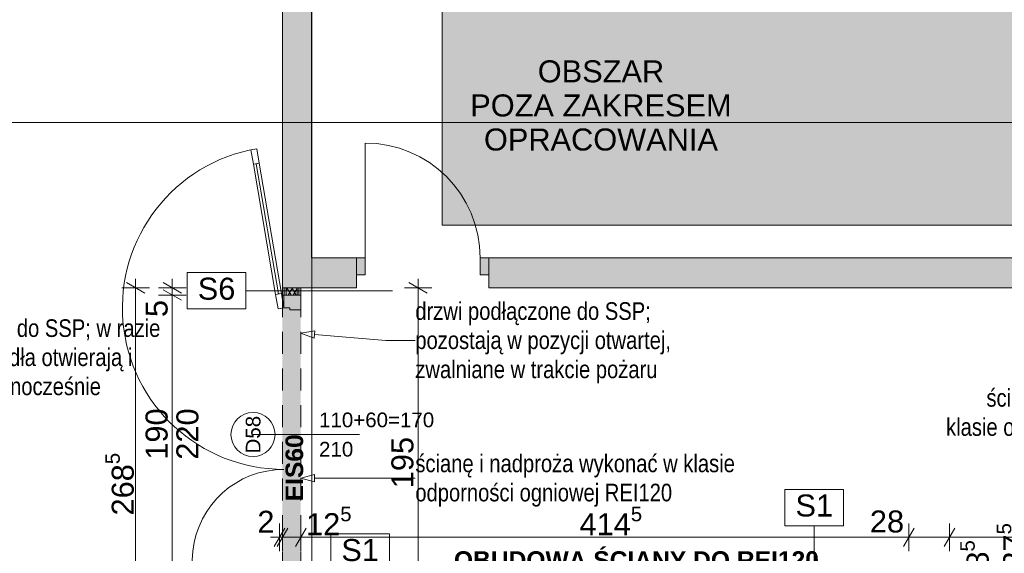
# Paper-space layout 'A-34 RZUT - PIĘTRO 4' of a CAD drawing. Header units: millimetres. Extents: x 0 to 800, y 0 to 550.
# Tile 9 of 15: x 318 to 452, y 256 to 329. Entities that reach past the tile are written whole.
import ezdxf
from ezdxf.xclip import XClip

# ---------------------------------------------------------------- set-up
doc = ezdxf.new("R2010")
doc.units = ezdxf.units.MM
doc.header["$MEASUREMENT"] = 0
doc.header["$XCLIPFRAME"] = 0
for name, pattern in [('DASHDOTX2', [1000, 500, -250, 0, -250]), ('Przer. długie kreski', [2.5, 1.5, -1]), ('PRZERYWANA_DU_A', [550, 350, -200])]:
    doc.linetypes.add(name, pattern=pattern)
for name, color, linetype, lineweight in [('0_Nr_pióra__2', 8, 'Continuous', 13), ('A_wymiary_Nr_pióra__1', 7, 'Continuous', 20), ('A_wymiary_Nr_pióra__2', 8, 'Continuous', 13), ('A_ściany proj_Nr_pióra__1', 7, 'Continuous', 20), ('A_ściany_Nr_pióra__1', 7, 'Continuous', 20), ('Drzwi Archicad_Nr_pióra__1', 7, 'Continuous', 20), ('Drzwi Archicad_Nr_pióra__3', 252, 'Continuous', 13), ('Znaczniki drzwi Archicada_Nr_pióra__3', 252, 'Continuous', 13)]:
    doc.layers.add(name, color=color, linetype=linetype, lineweight=lineweight)
for name, color, linetype, lineweight, true_color in [('A_opis ścian_Nr_pióra__19', 7, 'Continuous', 5, 0x191919), ('A_opis_Nr_pióra__10', 7, 'Continuous', 13, 0x4b4b4b), ('A_opis_Nr_pióra__255', 7, 'Continuous', 15, 0x242424), ('A_opis_Nr_pióra__7', 7, 'Continuous', 18, 0x171717), ('A_opis_Nr_pióra__8', 7, 'Continuous', 13, 0x4c4c4c), ('A_osie_Nr_pióra__16', 7, 'Continuous', 5, 0x0f0f0f), ('A_ppoż proj_Nr_pióra__8', 7, 'Continuous', 13, 0x4c4c4c), ('A_ściany proj_Nr_pióra__21', 7, 'Continuous', 5, 0xb0b0b0)]:
    doc.layers.add(name, color=color, linetype=linetype, lineweight=lineweight, true_color=true_color)
for name, color, linetype in [('A_podrys', 7, 'Continuous'), ('A_ppoż proj', 7, 'Continuous'), ('A_ściany', 7, 'Continuous'), ('A_ściany proj', 7, 'Continuous'), ('Drzwi Archicad', 7, 'Continuous')]:
    doc.layers.add(name, color=color, linetype=linetype)
doc.styles.add('STYL_AUTOMATYCZNY_1', font='arial.ttf')
doc.styles.add('STYL_AUTOMATYCZNY_2', font='ARIALN.TTF')
doc.styles.add('STYL_AUTOMATYCZNY_3', font='arial.ttf')
doc.styles.add('STYL_AUTOMATYCZNY_4', font='arial.ttf')
doc.styles.add('STYL_AUTOMATYCZNY_5', font='arial.ttf')
pattern_1 = [(0, (-3193.2107, -647.6028), (0, 2), [0, -2])]

# ---------------------------------------------------------------- blocks, each defined once
blk = doc.blocks.new('Rysunek_1_1', base_point=(-3193.21, -647.6))
at = {"linetype": 'Continuous', "lineweight": 0, "true_color": 0x484848}
blk.add_hatch(color=251, dxfattribs=at).paths.add_polyline_path([(545.17, 528.17), (375.17, 528.17), (375.17, 300.55), (545.17, 300.55)])
at = {"layer": 'A_ppoż proj', "linetype": 'Continuous', "lineweight": 0, "true_color": 0x121212}
blk.add_hatch(color=250, dxfattribs=at).paths.add_polyline_path([(438.99, 243.17), (438.99, 172.95), (443.89, 172.95), (443.89, 165.25), (438.99, 165.25), (438.99, 161.05), (379.33, 161.05), (379.33, 160.05), (439.99, 160.05), (439.99, 164.85), (444.29, 164.85), (444.29, 173.35), (439.99, 173.35), (439.99, 242.77), (444.31, 242.77), (444.31, 251.37), (438.74, 251.37), (438.74, 253.05), (355.88, 253.05), (355.88, 292.05), (353.38, 292.05), (353.38, 253.05), (352.98, 253.05), (352.98, 238.35), (361.88, 238.35), (361.88, 249.05), (376.83, 249.05), (376.83, 250.05), (361.48, 250.05), (361.48, 238.75), (353.38, 238.75), (353.38, 252.05), (437.74, 252.05), (437.74, 250.97), (443.91, 250.97), (443.91, 243.17)])
at = {"layer": 'A_ściany', "linetype": 'Continuous', "lineweight": 0, "true_color": 0x000000}
for points in [[(357.37, 296.11), (357.37, 422.07), (353.38, 430.17), (353.38, 292.05)], [(357.37, 296.11), (353.38, 292.05), (363.47, 292.05), (363.47, 296.11)], [(381.52, 296.11), (381.52, 292.05), (493.4, 292.05), (493.4, 296.11)]]:
    blk.add_hatch(color=18, dxfattribs=at).paths.add_polyline_path(points)
at = {"layer": 'A_ściany proj', "linetype": 'Continuous', "lineweight": 13}
h = blk.add_hatch(dxfattribs=at)
h.set_pattern_fill('gypsum_0001', color=8, style=0, pattern_type=2)
h.set_pattern_definition(pattern_1)
h.paths.add_polyline_path([(353.38, 292.05), (353.38, 291.05), (353.63, 291.05), (353.63, 292.05)])
h = blk.add_hatch(dxfattribs=at)
h.set_pattern_fill('gypsum_0001', color=8, style=0, pattern_type=2)
h.set_pattern_definition(pattern_1)
h.paths.add_polyline_path([(353.63, 291.05), (353.88, 291.05), (353.88, 292.05), (353.63, 292.05)])
h = blk.add_hatch(dxfattribs=at)
h.set_pattern_fill('batt_insulation_0001', color=8, style=0, pattern_type=2)
h.set_pattern_definition([(60, (-3193.2107, -647.60284), (-0.51961524, 0.3), []), (120, (-3193.2107, -647.60284), (0.51961524, 0.3), [])])
h.paths.add_polyline_path([(353.88, 291.05), (355.38, 291.05), (355.38, 292.05), (353.88, 292.05)])
h = blk.add_hatch(dxfattribs=at)
h.set_pattern_fill('gypsum_0001', color=8, style=0, pattern_type=2)
h.set_pattern_definition(pattern_1)
h.paths.add_polyline_path([(355.38, 291.05), (355.63, 291.05), (355.63, 292.05), (355.38, 292.05)])
h = blk.add_hatch(dxfattribs=at)
h.set_pattern_fill('gypsum_0001', color=8, style=0, pattern_type=2)
h.set_pattern_definition(pattern_1)
h.paths.add_polyline_path([(355.63, 291.05), (355.88, 291.05), (355.88, 292.05), (355.63, 292.05)])
at = {"layer": 'Drzwi Archicad', "linetype": 'Continuous', "lineweight": 0, "true_color": 0xfdfdfd}
for points in [[(363.47, 296.11), (363.47, 293.81), (364.67, 293.81), (364.67, 296.11)], [(381.52, 293.81), (381.52, 296.11), (380.32, 296.11), (380.32, 293.81)]]:
    blk.add_hatch(color=7, dxfattribs=at).paths.add_polyline_path(points)
at = {"layer": '0_Nr_pióra__2', "color": 8, "linetype": 'PRZERYWANA_DU_A', "lineweight": 13, "ltscale": 2, "flags": 128}
blk.add_lwpolyline([(545.17, 300.55), (375.17, 300.55), (375.17, 528.17)], dxfattribs=at)
at = {"layer": 'A_opis ścian_Nr_pióra__19', "color": 250, "linetype": 'Continuous', "lineweight": 5, "ltscale": 2, "true_color": 0x191919}
for p, q in [((348.41, 294.1), (340.41, 294.1)), ((340.41, 294.1), (340.41, 289.15)), ((348.41, 289.15), (348.41, 294.1)), ((348.41, 291.62), (368.41, 291.62)), ((340.41, 289.15), (348.41, 289.15)), ((429.87, 264.56), (421.87, 264.56)), ((421.87, 264.56), (421.87, 259.61)), ((429.87, 259.61), (429.87, 264.56)), ((421.87, 259.61), (429.87, 259.61)), ((425.87, 259.61), (425.87, 239.61)), ((367.98, 258.49), (359.98, 258.49)), ((359.98, 258.49), (359.98, 253.54)), ((367.98, 253.54), (367.98, 258.49))]:
    blk.add_line(p, q, dxfattribs=at)
at = {"layer": 'A_opis_Nr_pióra__255', "color": 250, "linetype": 'Continuous', "lineweight": 15, "ltscale": 2, "true_color": 0x242424}
for p, q in [((355.88, 285.85), (357.79, 286.19)), ((355.88, 285.85), (357.7, 285.19)), ((357.79, 286.19), (357.7, 285.19)), ((357.74, 285.69), (367.47, 284.84)), ((367.47, 284.84), (371.5, 284.84)), ((355.88, 266.1), (357.75, 266.6)), ((355.88, 266.1), (357.75, 265.6)), ((357.75, 266.6), (357.75, 265.6)), ((357.75, 266.1), (371.33, 266.1)), ((371.33, 266.1), (371.5, 266.1))]:
    blk.add_line(p, q, dxfattribs=at)
at = {"layer": 'A_osie_Nr_pióra__16', "color": 250, "linetype": 'DASHDOTX2', "lineweight": 5, "ltscale": 2, "true_color": 0x0f0f0f}
for p, q in [((357.38, 409.46), (357.38, 110.55)), ((545.17, 314.55), (96.77, 314.55))]:
    blk.add_line(p, q, dxfattribs=at)
at = {"layer": 'A_wymiary_Nr_pióra__1', "color": 7, "linetype": 'Continuous', "lineweight": 20, "ltscale": 2}
for p, q in [((334.63, 291.32), (332.13, 292.77)), ((337.13, 292.77), (339.63, 291.32)), ((373.13, 291.32), (370.63, 292.77)), ((339.63, 290.33), (337.13, 291.77)), ((352.26, 256.8), (353.71, 259.3)), ((354.11, 259.3), (352.66, 256.8)), ((356.61, 259.3), (355.16, 256.8)), ((439.47, 259.3), (438.02, 256.8)), ((445.03, 259.3), (443.59, 256.8))]:
    blk.add_line(p, q, dxfattribs=at)
at = {"layer": 'A_wymiary_Nr_pióra__2', "color": 8, "linetype": 'Continuous', "lineweight": 13, "ltscale": 2}
for p, q in [((333.38, 292.05), (333.38, 293.27)), ((338.38, 292.05), (338.38, 293.27)), ((371.88, 292.05), (371.88, 293.27)), ((335.26, 292.05), (331.51, 292.05)), ((333.38, 238.35), (333.38, 292.05)), ((340.26, 292.05), (336.51, 292.05)), ((338.38, 291.05), (338.38, 292.05)), ((373.76, 292.05), (370.01, 292.05)), ((371.88, 253.05), (371.88, 292.05)), ((340.26, 291.05), (336.51, 291.05)), ((338.38, 253.05), (338.38, 291.05)), ((352.98, 256.17), (352.98, 259.92)), ((353.38, 256.17), (353.38, 259.92)), ((355.88, 256.17), (355.88, 259.92)), ((438.74, 256.17), (438.74, 259.92)), ((444.31, 256.17), (444.31, 259.92)), ((351.76, 258.05), (352.98, 258.05)), ((352.98, 258.05), (353.38, 258.05)), ((353.38, 258.05), (355.88, 258.05)), ((355.88, 258.05), (438.74, 258.05)), ((438.74, 258.05), (444.31, 258.05)), ((444.31, 258.05), (485.31, 258.05))]:
    blk.add_line(p, q, dxfattribs=at)
at = {"layer": 'A_ściany proj_Nr_pióra__1', "color": 7, "linetype": 'Continuous', "lineweight": 20, "ltscale": 2, "flags": 128}
for points in [[(353.38, 292.05), (353.38, 291.05)], [(355.88, 291.05), (355.88, 292.05)]]:
    blk.add_lwpolyline(points, dxfattribs=at)
at = {"layer": 'A_ściany proj_Nr_pióra__21', "color": 253, "linetype": 'Continuous', "lineweight": 5, "ltscale": 2, "true_color": 0xb0b0b0}
for p, q in [((353.63, 292.05), (353.63, 291.05)), ((353.88, 292.05), (353.88, 291.05)), ((355.38, 291.05), (355.38, 292.05)), ((355.63, 291.05), (355.63, 292.05)), ((353.58, 291.05), (353.38, 291.05)), ((353.63, 291.05), (353.58, 291.05)), ((353.88, 291.05), (353.63, 291.05)), ((355.38, 291.05), (353.88, 291.05)), ((355.63, 291.05), (355.38, 291.05)), ((355.88, 291.05), (355.63, 291.05))]:
    blk.add_line(p, q, dxfattribs=at)
at = {"layer": 'A_ściany proj_Nr_pióra__21', "color": 253, "linetype": 'Continuous', "lineweight": 5, "ltscale": 2, "true_color": 0xb0b0b0, "flags": 128}
for points in [[(353.38, 292.05), (353.63, 292.05)], [(353.63, 292.05), (353.88, 292.05)], [(353.88, 292.05), (355.38, 292.05)], [(355.38, 292.05), (355.63, 292.05)], [(355.63, 292.05), (355.88, 292.05)]]:
    blk.add_lwpolyline(points, dxfattribs=at)
at = {"layer": 'A_ściany_Nr_pióra__1', "color": 7, "linetype": 'Continuous', "lineweight": 20, "ltscale": 2}
for p, q in [((363.47, 296.11), (362.53, 296.11)), ((363.47, 296.11), (363.47, 293.81)), ((381.52, 296.11), (382.46, 296.11)), ((381.52, 296.11), (381.52, 293.81)), ((363.47, 293.81), (363.47, 292.05)), ((381.52, 293.81), (381.52, 292.05)), ((363.47, 292.05), (362.73, 292.05)), ((381.52, 292.05), (382.26, 292.05))]:
    blk.add_line(p, q, dxfattribs=at)
at = {"layer": 'A_ściany_Nr_pióra__1', "color": 7, "linetype": 'Continuous', "lineweight": 20, "ltscale": 2, "flags": 128}
for points in [[(353.38, 430.17), (353.38, 292.05)], [(357.37, 296.11), (357.37, 422.07)], [(363.47, 296.11), (357.37, 296.11)], [(486.38, 296.11), (381.52, 296.11)], [(353.38, 292.05), (363.47, 292.05)], [(381.52, 292.05), (493.4, 292.05)]]:
    blk.add_lwpolyline(points, dxfattribs=at)
at = {"layer": 'Drzwi Archicad_Nr_pióra__1', "color": 7, "linetype": 'Continuous', "lineweight": 20, "ltscale": 2}
for p, q in [((364.67, 296.11), (364.67, 311.76)), ((363.47, 296.11), (362.53, 296.11)), ((363.47, 296.11), (362.53, 296.11)), ((363.47, 296.11), (364.67, 296.11)), ((363.47, 293.81), (363.47, 296.11)), ((363.47, 296.11), (363.47, 293.81)), ((363.47, 296.11), (363.47, 293.81)), ((364.67, 296.11), (364.67, 293.81)), ((380.32, 293.81), (380.32, 296.11)), ((380.32, 296.11), (381.52, 296.11)), ((381.52, 296.11), (381.52, 293.81)), ((381.52, 296.11), (381.52, 293.81)), ((381.52, 296.11), (381.52, 293.81)), ((381.52, 296.11), (382.46, 296.11)), ((381.52, 296.11), (382.46, 296.11)), ((364.67, 293.81), (363.47, 293.81)), ((363.47, 293.81), (363.47, 292.05)), ((363.47, 293.81), (363.47, 292.05)), ((381.52, 293.81), (380.32, 293.81)), ((381.52, 293.81), (381.52, 292.05)), ((381.52, 293.81), (381.52, 292.05)), ((363.47, 292.05), (362.73, 292.05)), ((363.47, 292.05), (362.73, 292.05)), ((381.52, 292.05), (382.26, 292.05)), ((381.52, 292.05), (382.26, 292.05))]:
    blk.add_line(p, q, dxfattribs=at)
blk.add_arc((364.67, 296.11), 15.65, 0, 90, dxfattribs=at)
at = {"layer": 'Drzwi Archicad_Nr_pióra__3', "color": 252, "linetype": 'Continuous', "lineweight": 13, "ltscale": 2}
for p, q in [((349.1, 310.84), (349.89, 310.98)), ((349.44, 308.87), (349.1, 310.84)), ((349.89, 310.98), (350.23, 309)), ((350.23, 309), (349.44, 308.87)), ((349.83, 308.94), (352.85, 291.19)), ((352.46, 291.12), (353.25, 291.26)), ((353.25, 291.26), (353.58, 289.29)), ((352.79, 289.15), (352.46, 291.12)), ((353.58, 291.05), (353.38, 291.05)), ((355.88, 291.05), (353.58, 291.05)), ((353.58, 291.05), (353.58, 289.29)), ((353.63, 291.05), (353.58, 291.05)), ((353.63, 291.05), (353.58, 291.05)), ((353.88, 291.05), (353.63, 291.05)), ((353.88, 291.05), (353.63, 291.05)), ((355.38, 291.05), (353.88, 291.05)), ((355.38, 291.05), (353.88, 291.05)), ((355.63, 291.05), (355.38, 291.05)), ((355.63, 291.05), (355.38, 291.05)), ((355.88, 291.05), (355.63, 291.05)), ((355.88, 291.05), (355.63, 291.05)), ((355.88, 289.05), (355.88, 291.05)), ((353.58, 289.29), (352.79, 289.15)), ((353.58, 289.29), (354.38, 289.29)), ((354.38, 289.29), (354.38, 289.05)), ((354.38, 289.05), (355.88, 289.05))]:
    blk.add_line(p, q, dxfattribs=at)
at = {"layer": 'Drzwi Archicad_Nr_pióra__3', "color": 252, "linetype": 'Przer. długie kreski', "lineweight": 13, "ltscale": 2}
for p, q in [((353.38, 253.05), (353.38, 291.05)), ((355.88, 253.05), (355.88, 291.05))]:
    blk.add_line(p, q, dxfattribs=at)
at = {"layer": 'Drzwi Archicad_Nr_pióra__3', "color": 252, "linetype": 'Continuous', "lineweight": 13, "ltscale": 2, "flags": 128}
for points in [[(349.83, 308.94), (352.85, 291.19), (352.46, 291.12), (349.44, 308.87)], [(350.23, 309), (353.25, 291.26), (352.85, 291.19), (349.83, 308.94)]]:
    blk.add_lwpolyline(points, close=True, dxfattribs=at)
at = {"layer": 'Drzwi Archicad_Nr_pióra__3', "color": 252, "linetype": 'Continuous', "lineweight": 13, "ltscale": 2}
for centre, radius, start, end in [((353.58, 289.29), 22, 99.6579, 270), ((353.58, 254.81), 12.48, 90, 257.7237)]:
    blk.add_arc(centre, radius, start, end, dxfattribs=at)
at = {"layer": 'Znaczniki drzwi Archicada_Nr_pióra__3', "color": 252, "linetype": 'Continuous', "lineweight": 13, "ltscale": 2}
blk.add_line((349.38, 272.05), (363.88, 272.05), dxfattribs=at)
at = {"layer": 'Znaczniki drzwi Archicada_Nr_pióra__3', "color": 252, "linetype": 'Continuous', "lineweight": 13, "ltscale": 2, "flags": 128}
blk.add_lwpolyline([(349.38, 275.05, 1), (349.38, 269.05, 1)], format="xyb", close=True, dxfattribs=at)
at = {"layer": 'A_opis ścian_Nr_pióra__19', "color": 250, "linetype": 'Continuous', "lineweight": 5, "true_color": 0x191919, "char_height": 3, "attachment_point": 2, "style": 'STYL_AUTOMATYCZNY_1'}
for s, insert in [('\\A1;{\\pqc;\\fArial|b0|i0|c238|p0;\\W1.000000;S6}', (344.41, 293.41)), ('\\A1;{\\pqc;\\fArial|b0|i0|c238|p0;\\W1.000000;S1}', (425.87, 263.87)), ('\\A1;{\\pqc;\\fArial|b0|i0|c238|p0;\\W1.000000;S1}', (363.98, 257.8))]:
    blk.add_mtext(s, dxfattribs=dict(at, insert=insert))
at = {"layer": 'A_opis_Nr_pióra__10', "color": 251, "linetype": 'Continuous', "lineweight": 13, "true_color": 0x4b4b4b, "char_height": 2.4, "line_spacing_factor": 0.992932, "style": 'STYL_AUTOMATYCZNY_2'}
for s, insert, width, attachment_point in [('\\A1;{\\pqr;\\fArial Narrow|b0|i0|c238|p0;\\W1.000000;ścianę i nadproża wykonać w klasie odporności ogniowej REI60}', (485.09, 274.69), 42.1916, 6), ('\\A1;{\\pql;\\fArial Narrow|b0|i0|c238|p0;\\W1.000000;ścianę i nadproża wykonać w klasie odporności ogniowej REI120}', (371.5, 265.76), 45.5157, 4)]:
    blk.add_mtext(s, dxfattribs=dict(at, insert=insert, width=width, attachment_point=attachment_point))
at = {"layer": 'A_opis_Nr_pióra__7', "color": 250, "linetype": 'Continuous', "lineweight": 18, "true_color": 0x171717, "insert": (396.8, 316.86), "char_height": 3, "attachment_point": 5, "line_spacing_factor": 0.928578, "style": 'STYL_AUTOMATYCZNY_1'}
blk.add_mtext('\\A1;{\\pqc;\\fArial|b0|i0|c238|p0;\\W1.000000;OBSZAR\\P\\pqc;\\fArial|b0|i0|c238|p0;\\W1.000000;POZA ZAKRESEM \\P\\pqc;\\fArial|b0|i0|c238|p0;\\W1.000000;OPRACOWANIA}', dxfattribs=at)
at = {"layer": 'A_opis_Nr_pióra__8', "color": 251, "linetype": 'Continuous', "lineweight": 13, "true_color": 0x4c4c4c, "char_height": 2.4, "attachment_point": 4, "style": 'STYL_AUTOMATYCZNY_2'}
for s, insert, width, line_spacing_factor in [('\\A1;{\\pql;\\fArial Narrow|b0|i0|c238|p0;\\W1.000000;drzwi podłączone do SSP; pozostają w pozycji otwartej, zwalniane w trakcie pożaru}', (371.5, 284.53), 36.2405, 0.99263), ('\\A1;{\\pql;\\fArial Narrow|b0|i0|c238|p0;\\W1.000000;drzwi podłączone do SSP; w razie pożaru oba skrzydła otwierają i zamykają się równocześnie}', (295.19, 282.21), 44.0034, 0.990995)]:
    blk.add_mtext(s, dxfattribs=dict(at, insert=insert, width=width, line_spacing_factor=line_spacing_factor))
at = {"layer": 'A_ppoż proj_Nr_pióra__8', "color": 251, "linetype": 'Continuous', "lineweight": 13, "true_color": 0x4c4c4c, "insert": (355.03, 267.51), "char_height": 2.4, "attachment_point": 5, "rotation": 90, "style": 'STYL_AUTOMATYCZNY_3'}
blk.add_mtext('\\A1;{\\pqc;\\fArial|b1|i0|c238|p0;\\W1.000000;EIS60}', dxfattribs=at)
at = {"layer": 'A_ppoż proj_Nr_pióra__8', "color": 251, "linetype": 'Continuous', "lineweight": 13, "true_color": 0x4c4c4c, "insert": (401.63, 254.92), "char_height": 2.4, "attachment_point": 5, "style": 'STYL_AUTOMATYCZNY_3'}
blk.add_mtext('\\A1;{\\pqc;\\fArial|b1|i0|c238|p0;\\W1.000000;OBUDOWA ŚCIANY DO REI120}', dxfattribs=at)
at = {"layer": 'A_wymiary_Nr_pióra__1', "color": 7, "linetype": 'Continuous', "lineweight": 20, "char_height": 3, "attachment_point": 7, "rotation": 90, "style": 'STYL_AUTOMATYCZNY_5'}
for s, insert, width in [('\\A1;{\\pql;\\fArial|b0|i0|c238|p0;\\W1.000000;5}', (337.78, 288.04), 2.2882), ('\\A1;{\\pql;\\fArial|b0|i0|c238|p0;\\W1.000000;190}', (337.78, 268.61), 6.8645), ('\\A1;{\\pql;\\fArial|b0|i0|c238|p0;\\W1.000000;220}', (341.98, 268.61), 6.8645), ('\\A1;{\\pql;\\fArial|b0|i0|c238|p0;\\W1.000000;195}', (371.28, 264.72), 6.8645)]:
    blk.add_mtext(s, dxfattribs=dict(at, insert=insert, width=width))
at = {"layer": 'A_wymiary_Nr_pióra__1', "color": 7, "linetype": 'Continuous', "lineweight": 20, "char_height": 3, "attachment_point": 7, "rotation": 90, "style": 'STYL_AUTOMATYCZNY_1'}
for s, insert in [('\\A1;{\\pql;\\fArial|b0|i0|c238|p0;\\W1.000000;268\\fArial|b0|i0|c238|p0;\\W1.000000;\\A1{\\H.66x;\\S5^  ;}}', (334, 261.01)), ('\\A1;{\\pql;\\fArial|b0|i0|c238|p0;\\W1.000000;27\\fArial|b0|i0|c238|p0;\\W1.000000;\\A1{\\H.66x;\\S5^  ;}}', (455.49, 253.77)), ('\\A1;{\\pql;\\fArial|b0|i0|c238|p0;\\W1.000000;8\\fArial|b0|i0|c238|p0;\\W1.000000;\\A1{\\H.66x;\\S5^  ;}}', (450.51, 253.77))]:
    blk.add_mtext(s, dxfattribs=dict(at, insert=insert))
at = {"layer": 'A_wymiary_Nr_pióra__1', "color": 7, "linetype": 'Continuous', "lineweight": 20, "char_height": 3, "attachment_point": 7, "style": 'STYL_AUTOMATYCZNY_1'}
for s, insert in [('\\A1;{\\pql;\\fArial|b0|i0|c238|p0;\\W1.000000;12\\fArial|b0|i0|c238|p0;\\W1.000000;\\A1{\\H.66x;\\S5^  ;}}', (356.61, 257.45)), ('\\A1;{\\pql;\\fArial|b0|i0|c238|p0;\\W1.000000;414\\fArial|b0|i0|c238|p0;\\W1.000000;\\A1{\\H.66x;\\S5^  ;}}', (393.88, 257.45))]:
    blk.add_mtext(s, dxfattribs=dict(at, insert=insert))
at = {"layer": 'A_wymiary_Nr_pióra__1', "color": 7, "linetype": 'Continuous', "lineweight": 20, "char_height": 3, "attachment_point": 7, "style": 'STYL_AUTOMATYCZNY_5'}
for s, insert, width in [('\\A1;{\\pql;\\fArial|b0|i0|c238|p0;\\W1.000000;2}', (349.97, 258.65), 2.2882), ('\\A1;{\\pql;\\fArial|b0|i0|c238|p0;\\W1.000000;28}', (433.45, 258.65), 4.5763)]:
    blk.add_mtext(s, dxfattribs=dict(at, insert=insert, width=width))
at = {"layer": 'Znaczniki drzwi Archicada_Nr_pióra__3', "color": 252, "linetype": 'Continuous', "lineweight": 13, "insert": (350.42, 269.46), "char_height": 2, "attachment_point": 7, "rotation": 90, "style": 'STYL_AUTOMATYCZNY_4'}
blk.add_mtext('\\A1;{\\pql;\\fArial CE|b0|i0|c238|p0;\\W1.000000;D58}', dxfattribs=at)
at = {"layer": 'Znaczniki drzwi Archicada_Nr_pióra__3', "color": 252, "linetype": 'Continuous', "lineweight": 13, "char_height": 2, "attachment_point": 7, "style": 'STYL_AUTOMATYCZNY_4'}
for s, insert in [('\\A1;{\\pql;\\fArial CE|b0|i0|c238|p0;\\W1.000000;110+60=170}', (358.38, 273.01)), ('\\A1;{\\pql;\\fArial CE|b0|i0|c238|p0;\\W1.000000;210}', (358.38, 269.01))]:
    blk.add_mtext(s, dxfattribs=dict(at, insert=insert))

psp = doc.layouts.new('A-34 RZUT - PIĘTRO 4')

# ---------------------------------------------------------------- block references
at = {"layer": 'A_podrys', "color": 37, "linetype": 'Continuous', "lineweight": 5, "true_color": 0x656532}
ref = psp.add_blockref('Rysunek_1_1', (-3193.21, -647.6), dxfattribs=at)
XClip(ref).set_block_clipping_path([(44.2720516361, 110.5468323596), (545.1719941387, 528.1668323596)])

doc.saveas('drawing.dxf')
